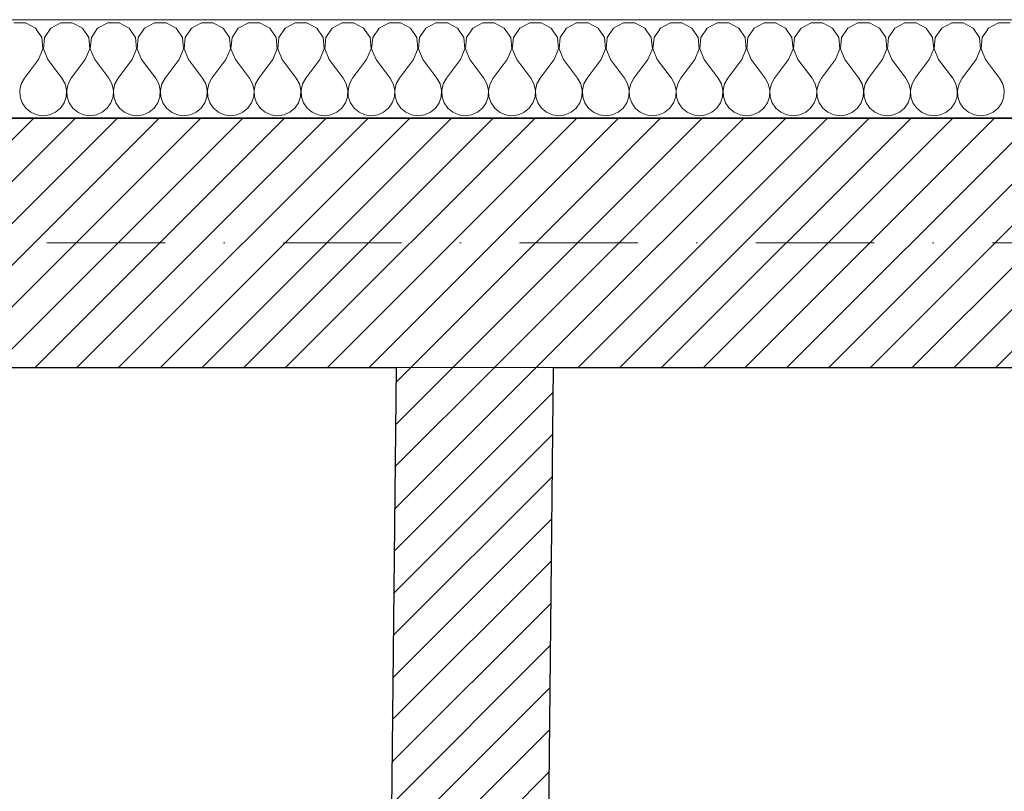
# Model space of a CAD drawing. Header units: millimetres. Extents: x 172139 to 266886, y 98118 to 138225.
# Tile 48 of 123: x 207036 to 208536, y 120499 to 121676. Entities that reach past the tile are written whole.
import ezdxf

# ---------------------------------------------------------------- set-up
doc = ezdxf.new("R2010")
doc.units = ezdxf.units.MM
doc.header["$MEASUREMENT"] = 0
doc.linetypes.add('Kropki i Kreski', pattern=[360, 180, -90, 0, -90])
for name, color, linetype in [('Konstrukcja - Siatki mod', 7, 'Continuous'), ('KR_INW', 7, 'Continuous'), ('NAPIS_SODON', 7, 'Continuous')]:
    doc.layers.add(name, color=color, linetype=linetype)
doc.layers.add('Konstrukcja - Siatki mod_Nr_pióra__48', color=7, linetype='Continuous', lineweight=15, true_color=0xa80f02)
doc.layers.add('KR_INW_Nr_pióra__102', color=7, linetype='Continuous', lineweight=5, true_color=0xcccccc)
for name, color, linetype, lineweight in [('KR_INW_Nr_pióra__101', 252, 'Continuous', 5), ('KR_INW_Nr_pióra__27', 7, 'Continuous', 25), ('KR_INW_Nr_pióra__47', 7, 'Continuous', 15), ('NAPIS_SODON_Nr_pióra__1', 7, 'Continuous', 13), ('NAPIS_SODON_Nr_pióra__121', 255, 'Continuous', 0), ('STREFA_WYBURZENIA_Nr_pióra__121', 255, 'Continuous', 0)]:
    doc.layers.add(name, color=color, linetype=linetype, lineweight=lineweight)
pattern_1 = [(45, (0, 0), (-31.819804, 31.819804), [])]

# ---------------------------------------------------------------- blocks, each defined once
blk = doc.blocks.new('Strop_1', base_point=(179225, 121523.3))
at = {"layer": 'NAPIS_SODON_Nr_pióra__1', "linetype": 'Continuous', "flags": 128}
blk.add_lwpolyline([(179225, 121523.3), (179225.9, 107003.8), (250898.3, 107008.3), (250897.4, 121527.8)], close=True, dxfattribs=at)
blk = doc.blocks.new('Strop_2', base_point=(188316, 115154.1))
at = {"layer": 'NAPIS_SODON_Nr_pióra__121', "linetype": 'Continuous', "flags": 128}
blk.add_lwpolyline([(188316, 115154.1), (204667.3, 115154.1), (205241.5, 115154.1), (205242.2, 115154.1), (205242.2, 115394.1), (205241.5, 115154.1), (205174.5, 117823.2), (205315.4, 117824.8), (205315.4, 121145.6), (224463.2, 121145.6)], dxfattribs=at)
blk = doc.blocks.new('*X104')
at = {"layer": 'KR_INW_Nr_pióra__102', "linetype": 'Continuous'}
for p, q in [((207044.4, 121670.9), (207027, 121670.9)), ((207059.7, 121662.7), (207044.4, 121670.9)), ((207098.4, 121670.9), (207083.1, 121662.7)), ((207115.8, 121670.9), (207098.4, 121670.9)), ((207131.2, 121662.7), (207115.8, 121670.9)), ((207169.9, 121670.9), (207154.5, 121662.7)), ((207187.3, 121670.9), (207169.9, 121670.9)), ((207202.6, 121662.7), (207187.3, 121670.9)), ((207241.3, 121670.9), (207226, 121662.7)), ((207258.7, 121670.9), (207241.3, 121670.9)), ((207274, 121662.7), (207258.7, 121670.9)), ((207312.7, 121670.9), (207297.4, 121662.7)), ((207330.1, 121670.9), (207312.7, 121670.9)), ((207345.5, 121662.7), (207330.1, 121670.9)), ((207384.2, 121670.9), (207368.8, 121662.7)), ((207401.6, 121670.9), (207384.2, 121670.9)), ((207416.9, 121662.7), (207401.6, 121670.9)), ((207455.6, 121670.9), (207440.3, 121662.7)), ((207473, 121670.9), (207455.6, 121670.9)), ((207488.3, 121662.7), (207473, 121670.9)), ((207527, 121670.9), (207511.7, 121662.7)), ((207544.4, 121670.9), (207527, 121670.9)), ((207559.7, 121662.7), (207544.4, 121670.9)), ((207598.4, 121670.9), (207583.1, 121662.7)), ((207615.8, 121670.9), (207598.4, 121670.9)), ((207631.2, 121662.7), (207615.8, 121670.9)), ((207669.9, 121670.9), (207654.5, 121662.7)), ((207687.3, 121670.9), (207669.9, 121670.9)), ((207702.6, 121662.7), (207687.3, 121670.9)), ((207741.3, 121670.9), (207726, 121662.7)), ((207758.7, 121670.9), (207741.3, 121670.9)), ((207774, 121662.7), (207758.7, 121670.9)), ((207812.7, 121670.9), (207797.4, 121662.7)), ((207830.1, 121670.9), (207812.7, 121670.9)), ((207845.5, 121662.7), (207830.1, 121670.9)), ((207884.2, 121670.9), (207868.8, 121662.7)), ((207901.6, 121670.9), (207884.2, 121670.9)), ((207916.9, 121662.7), (207901.6, 121670.9)), ((207955.6, 121670.9), (207940.3, 121662.7)), ((207973, 121670.9), (207955.6, 121670.9)), ((207988.3, 121662.7), (207973, 121670.9)), ((208027, 121670.9), (208011.7, 121662.7)), ((208044.4, 121670.9), (208027, 121670.9)), ((208059.7, 121662.7), (208044.4, 121670.9)), ((208098.4, 121670.9), (208083.1, 121662.7)), ((208115.8, 121670.9), (208098.4, 121670.9)), ((208131.2, 121662.7), (208115.8, 121670.9)), ((208169.9, 121670.9), (208154.5, 121662.7)), ((208187.3, 121670.9), (208169.9, 121670.9)), ((208202.6, 121662.7), (208187.3, 121670.9)), ((208241.3, 121670.9), (208226, 121662.7)), ((208258.7, 121670.9), (208241.3, 121670.9)), ((208274, 121662.7), (208258.7, 121670.9)), ((208312.7, 121670.9), (208297.4, 121662.7)), ((208330.1, 121670.9), (208312.7, 121670.9)), ((208345.5, 121662.7), (208330.1, 121670.9)), ((208384.2, 121670.9), (208368.8, 121662.7)), ((208401.6, 121670.9), (208384.2, 121670.9)), ((208416.9, 121662.7), (208401.6, 121670.9)), ((208455.6, 121670.9), (208440.3, 121662.7)), ((208473, 121670.9), (208455.6, 121670.9)), ((208488.3, 121662.7), (208473, 121670.9)), ((208527, 121670.9), (208511.7, 121662.7)), ((208544.4, 121670.9), (208527, 121670.9)), ((207069.4, 121648.2), (207059.7, 121662.7)), ((207083.1, 121662.7), (207073.5, 121648.2)), ((207140.8, 121648.2), (207131.2, 121662.7)), ((207154.5, 121662.7), (207144.9, 121648.2)), ((207212.2, 121648.2), (207202.6, 121662.7)), ((207226, 121662.7), (207216.3, 121648.2)), ((207283.7, 121648.2), (207274, 121662.7)), ((207297.4, 121662.7), (207287.8, 121648.2)), ((207355.1, 121648.2), (207345.5, 121662.7)), ((207368.8, 121662.7), (207359.2, 121648.2)), ((207426.5, 121648.2), (207416.9, 121662.7)), ((207440.3, 121662.7), (207430.6, 121648.2)), ((207497.9, 121648.2), (207488.3, 121662.7)), ((207511.7, 121662.7), (207502.1, 121648.2)), ((207569.4, 121648.2), (207559.7, 121662.7)), ((207583.1, 121662.7), (207573.5, 121648.2)), ((207640.8, 121648.2), (207631.2, 121662.7)), ((207654.5, 121662.7), (207644.9, 121648.2)), ((207712.2, 121648.2), (207702.6, 121662.7)), ((207726, 121662.7), (207716.3, 121648.2)), ((207783.7, 121648.2), (207774, 121662.7)), ((207797.4, 121662.7), (207787.8, 121648.2)), ((207855.1, 121648.2), (207845.5, 121662.7)), ((207868.8, 121662.7), (207859.2, 121648.2)), ((207926.5, 121648.2), (207916.9, 121662.7)), ((207940.3, 121662.7), (207930.6, 121648.2)), ((207997.9, 121648.2), (207988.3, 121662.7)), ((208011.7, 121662.7), (208002.1, 121648.2)), ((208069.4, 121648.2), (208059.7, 121662.7)), ((208083.1, 121662.7), (208073.5, 121648.2)), ((208140.8, 121648.2), (208131.2, 121662.7)), ((208154.5, 121662.7), (208144.9, 121648.2)), ((208212.2, 121648.2), (208202.6, 121662.7)), ((208226, 121662.7), (208216.3, 121648.2)), ((208283.7, 121648.2), (208274, 121662.7)), ((208297.4, 121662.7), (208287.8, 121648.2)), ((208355.1, 121648.2), (208345.5, 121662.7)), ((208368.8, 121662.7), (208359.2, 121648.2)), ((208426.5, 121648.2), (208416.9, 121662.7)), ((208440.3, 121662.7), (208430.6, 121648.2)), ((208497.9, 121648.2), (208488.3, 121662.7)), ((208511.7, 121662.7), (208502.1, 121648.2)), ((207071, 121630.9), (207069.4, 121648.2)), ((207073.5, 121648.2), (207071.8, 121630.9)), ((207142.4, 121630.9), (207140.8, 121648.2)), ((207144.9, 121648.2), (207143.3, 121630.9)), ((207213.9, 121630.9), (207212.2, 121648.2)), ((207216.3, 121648.2), (207214.7, 121630.9)), ((207285.3, 121630.9), (207283.7, 121648.2)), ((207287.8, 121648.2), (207286.1, 121630.9)), ((207356.7, 121630.9), (207355.1, 121648.2)), ((207359.2, 121648.2), (207357.6, 121630.9)), ((207428.2, 121630.9), (207426.5, 121648.2)), ((207430.6, 121648.2), (207429, 121630.9)), ((207499.6, 121630.9), (207497.9, 121648.2)), ((207502.1, 121648.2), (207500.4, 121630.9)), ((207571, 121630.9), (207569.4, 121648.2)), ((207573.5, 121648.2), (207571.8, 121630.9)), ((207642.4, 121630.9), (207640.8, 121648.2)), ((207644.9, 121648.2), (207643.3, 121630.9)), ((207713.9, 121630.9), (207712.2, 121648.2)), ((207716.3, 121648.2), (207714.7, 121630.9)), ((207785.3, 121630.9), (207783.7, 121648.2)), ((207787.8, 121648.2), (207786.1, 121630.9)), ((207856.7, 121630.9), (207855.1, 121648.2)), ((207859.2, 121648.2), (207857.6, 121630.9)), ((207928.2, 121630.9), (207926.5, 121648.2)), ((207930.6, 121648.2), (207929, 121630.9)), ((207999.6, 121630.9), (207997.9, 121648.2)), ((208002.1, 121648.2), (208000.4, 121630.9)), ((208071, 121630.9), (208069.4, 121648.2)), ((208073.5, 121648.2), (208071.8, 121630.9)), ((208142.4, 121630.9), (208140.8, 121648.2)), ((208144.9, 121648.2), (208143.3, 121630.9)), ((208213.9, 121630.9), (208212.2, 121648.2)), ((208216.3, 121648.2), (208214.7, 121630.9)), ((208285.3, 121630.9), (208283.7, 121648.2)), ((208287.8, 121648.2), (208286.1, 121630.9)), ((208356.7, 121630.9), (208355.1, 121648.2)), ((208359.2, 121648.2), (208357.6, 121630.9)), ((208428.2, 121630.9), (208426.5, 121648.2)), ((208430.6, 121648.2), (208429, 121630.9)), ((208499.6, 121630.9), (208497.9, 121648.2)), ((208502.1, 121648.2), (208500.4, 121630.9)), ((207064.3, 121614.9), (207071, 121630.9)), ((207071.8, 121630.9), (207078.6, 121614.9)), ((207135.7, 121614.9), (207142.4, 121630.9)), ((207143.3, 121630.9), (207150, 121614.9)), ((207207.1, 121614.9), (207213.9, 121630.9)), ((207214.7, 121630.9), (207221.4, 121614.9)), ((207278.6, 121614.9), (207285.3, 121630.9)), ((207286.1, 121630.9), (207292.9, 121614.9)), ((207350, 121614.9), (207356.7, 121630.9)), ((207357.6, 121630.9), (207364.3, 121614.9)), ((207421.4, 121614.9), (207428.2, 121630.9)), ((207429, 121630.9), (207435.7, 121614.9)), ((207492.9, 121614.9), (207499.6, 121630.9)), ((207500.4, 121630.9), (207507.1, 121614.9)), ((207564.3, 121614.9), (207571, 121630.9)), ((207571.8, 121630.9), (207578.6, 121614.9)), ((207635.7, 121614.9), (207642.4, 121630.9)), ((207643.3, 121630.9), (207650, 121614.9)), ((207707.1, 121614.9), (207713.9, 121630.9)), ((207714.7, 121630.9), (207721.4, 121614.9)), ((207778.6, 121614.9), (207785.3, 121630.9)), ((207786.1, 121630.9), (207792.9, 121614.9)), ((207850, 121614.9), (207856.7, 121630.9)), ((207857.6, 121630.9), (207864.3, 121614.9)), ((207921.4, 121614.9), (207928.2, 121630.9)), ((207929, 121630.9), (207935.7, 121614.9)), ((207992.9, 121614.9), (207999.6, 121630.9)), ((208000.4, 121630.9), (208007.1, 121614.9)), ((208064.3, 121614.9), (208071, 121630.9)), ((208071.8, 121630.9), (208078.6, 121614.9)), ((208135.7, 121614.9), (208142.4, 121630.9)), ((208143.3, 121630.9), (208150, 121614.9)), ((208207.1, 121614.9), (208213.9, 121630.9)), ((208214.7, 121630.9), (208221.4, 121614.9)), ((208278.6, 121614.9), (208285.3, 121630.9)), ((208286.1, 121630.9), (208292.9, 121614.9)), ((208350, 121614.9), (208356.7, 121630.9)), ((208357.6, 121630.9), (208364.3, 121614.9)), ((208421.4, 121614.9), (208428.2, 121630.9)), ((208429, 121630.9), (208435.7, 121614.9)), ((208492.9, 121614.9), (208499.6, 121630.9)), ((208500.4, 121630.9), (208507.1, 121614.9)), ((207064.3, 121614.9), (207042.9, 121586.3)), ((207078.6, 121614.9), (207100, 121586.3)), ((207135.7, 121614.9), (207114.3, 121586.3)), ((207150, 121614.9), (207171.4, 121586.3)), ((207207.1, 121614.9), (207185.7, 121586.3)), ((207221.4, 121614.9), (207242.9, 121586.3)), ((207278.6, 121614.9), (207257.1, 121586.3)), ((207292.9, 121614.9), (207314.3, 121586.3)), ((207350, 121614.9), (207328.6, 121586.3)), ((207364.3, 121614.9), (207385.7, 121586.3)), ((207421.4, 121614.9), (207400, 121586.3)), ((207435.7, 121614.9), (207457.1, 121586.3)), ((207492.9, 121614.9), (207471.4, 121586.3)), ((207507.1, 121614.9), (207528.6, 121586.3)), ((207564.3, 121614.9), (207542.9, 121586.3)), ((207578.6, 121614.9), (207600, 121586.3)), ((207635.7, 121614.9), (207614.3, 121586.3)), ((207650, 121614.9), (207671.4, 121586.3)), ((207707.1, 121614.9), (207685.7, 121586.3)), ((207721.4, 121614.9), (207742.9, 121586.3)), ((207778.6, 121614.9), (207757.1, 121586.3)), ((207792.9, 121614.9), (207814.3, 121586.3)), ((207850, 121614.9), (207828.6, 121586.3)), ((207864.3, 121614.9), (207885.7, 121586.3)), ((207921.4, 121614.9), (207900, 121586.3)), ((207935.7, 121614.9), (207957.1, 121586.3)), ((207992.9, 121614.9), (207971.4, 121586.3)), ((208007.1, 121614.9), (208028.6, 121586.3)), ((208064.3, 121614.9), (208042.9, 121586.3)), ((208078.6, 121614.9), (208100, 121586.3)), ((208135.7, 121614.9), (208114.3, 121586.3)), ((208150, 121614.9), (208171.4, 121586.3)), ((208207.1, 121614.9), (208185.7, 121586.3)), ((208221.4, 121614.9), (208242.9, 121586.3)), ((208278.6, 121614.9), (208257.1, 121586.3)), ((208292.9, 121614.9), (208314.3, 121586.3)), ((208350, 121614.9), (208328.6, 121586.3)), ((208364.3, 121614.9), (208385.7, 121586.3)), ((208421.4, 121614.9), (208400, 121586.3)), ((208435.7, 121614.9), (208457.1, 121586.3)), ((208492.9, 121614.9), (208471.4, 121586.3)), ((208507.1, 121614.9), (208528.6, 121586.3)), ((207038.1, 121577.7), (207035.9, 121568.1)), ((207042.9, 121586.3), (207038.1, 121577.7)), ((207104.8, 121577.7), (207100, 121586.3)), ((207107, 121568.1), (207104.8, 121577.7)), ((207109.5, 121577.7), (207107.3, 121568.1)), ((207114.3, 121586.3), (207109.5, 121577.7)), ((207176.2, 121577.7), (207171.4, 121586.3)), ((207178.4, 121568.1), (207176.2, 121577.7)), ((207180.9, 121577.7), (207178.7, 121568.1)), ((207185.7, 121586.3), (207180.9, 121577.7)), ((207247.6, 121577.7), (207242.9, 121586.3)), ((207249.9, 121568.1), (207247.6, 121577.7)), ((207252.4, 121577.7), (207250.1, 121568.1)), ((207257.1, 121586.3), (207252.4, 121577.7)), ((207319.1, 121577.7), (207314.3, 121586.3)), ((207321.3, 121568.1), (207319.1, 121577.7)), ((207323.8, 121577.7), (207321.6, 121568.1)), ((207328.6, 121586.3), (207323.8, 121577.7)), ((207390.5, 121577.7), (207385.7, 121586.3)), ((207392.7, 121568.1), (207390.5, 121577.7)), ((207395.2, 121577.7), (207393, 121568.1)), ((207400, 121586.3), (207395.2, 121577.7)), ((207461.9, 121577.7), (207457.1, 121586.3)), ((207464.1, 121568.1), (207461.9, 121577.7)), ((207466.7, 121577.7), (207464.4, 121568.1)), ((207471.4, 121586.3), (207466.7, 121577.7)), ((207533.3, 121577.7), (207528.6, 121586.3)), ((207535.6, 121568.1), (207533.3, 121577.7)), ((207538.1, 121577.7), (207535.9, 121568.1)), ((207542.9, 121586.3), (207538.1, 121577.7)), ((207604.8, 121577.7), (207600, 121586.3)), ((207607, 121568.1), (207604.8, 121577.7)), ((207609.5, 121577.7), (207607.3, 121568.1)), ((207614.3, 121586.3), (207609.5, 121577.7)), ((207676.2, 121577.7), (207671.4, 121586.3)), ((207678.4, 121568.1), (207676.2, 121577.7)), ((207680.9, 121577.7), (207678.7, 121568.1)), ((207685.7, 121586.3), (207680.9, 121577.7)), ((207747.6, 121577.7), (207742.9, 121586.3)), ((207749.9, 121568.1), (207747.6, 121577.7)), ((207752.4, 121577.7), (207750.1, 121568.1)), ((207757.1, 121586.3), (207752.4, 121577.7)), ((207819.1, 121577.7), (207814.3, 121586.3)), ((207821.3, 121568.1), (207819.1, 121577.7)), ((207823.8, 121577.7), (207821.6, 121568.1)), ((207828.6, 121586.3), (207823.8, 121577.7)), ((207890.5, 121577.7), (207885.7, 121586.3)), ((207892.7, 121568.1), (207890.5, 121577.7)), ((207895.2, 121577.7), (207893, 121568.1)), ((207900, 121586.3), (207895.2, 121577.7)), ((207961.9, 121577.7), (207957.1, 121586.3)), ((207964.1, 121568.1), (207961.9, 121577.7)), ((207966.7, 121577.7), (207964.4, 121568.1)), ((207971.4, 121586.3), (207966.7, 121577.7)), ((208033.3, 121577.7), (208028.6, 121586.3)), ((208035.6, 121568.1), (208033.3, 121577.7)), ((208038.1, 121577.7), (208035.9, 121568.1)), ((208042.9, 121586.3), (208038.1, 121577.7)), ((208104.8, 121577.7), (208100, 121586.3)), ((208107, 121568.1), (208104.8, 121577.7)), ((208109.5, 121577.7), (208107.3, 121568.1)), ((208114.3, 121586.3), (208109.5, 121577.7)), ((208176.2, 121577.7), (208171.4, 121586.3)), ((208178.4, 121568.1), (208176.2, 121577.7)), ((208180.9, 121577.7), (208178.7, 121568.1)), ((208185.7, 121586.3), (208180.9, 121577.7)), ((208247.6, 121577.7), (208242.9, 121586.3)), ((208249.9, 121568.1), (208247.6, 121577.7)), ((208252.4, 121577.7), (208250.1, 121568.1)), ((208257.1, 121586.3), (208252.4, 121577.7)), ((208319.1, 121577.7), (208314.3, 121586.3)), ((208321.3, 121568.1), (208319.1, 121577.7)), ((208323.8, 121577.7), (208321.6, 121568.1)), ((208328.6, 121586.3), (208323.8, 121577.7)), ((208390.5, 121577.7), (208385.7, 121586.3)), ((208392.7, 121568.1), (208390.5, 121577.7)), ((208395.2, 121577.7), (208393, 121568.1)), ((208400, 121586.3), (208395.2, 121577.7)), ((208461.9, 121577.7), (208457.1, 121586.3)), ((208464.1, 121568.1), (208461.9, 121577.7)), ((208466.7, 121577.7), (208464.4, 121568.1)), ((208471.4, 121586.3), (208466.7, 121577.7)), ((208533.3, 121577.7), (208528.6, 121586.3)), ((208535.6, 121568.1), (208533.3, 121577.7)), ((207035.9, 121568.1), (207036.3, 121558.2)), ((207106.5, 121558.2), (207107, 121568.1)), ((207107.3, 121568.1), (207107.8, 121558.2)), ((207177.9, 121558.2), (207178.4, 121568.1)), ((207178.7, 121568.1), (207179.2, 121558.2)), ((207249.4, 121558.2), (207249.9, 121568.1)), ((207250.1, 121568.1), (207250.6, 121558.2)), ((207320.8, 121558.2), (207321.3, 121568.1)), ((207321.6, 121568.1), (207322.1, 121558.2)), ((207392.2, 121558.2), (207392.7, 121568.1)), ((207393, 121568.1), (207393.5, 121558.2)), ((207463.7, 121558.2), (207464.1, 121568.1)), ((207464.4, 121568.1), (207464.9, 121558.2)), ((207535.1, 121558.2), (207535.6, 121568.1)), ((207535.9, 121568.1), (207536.3, 121558.2)), ((207606.5, 121558.2), (207607, 121568.1)), ((207607.3, 121568.1), (207607.8, 121558.2)), ((207677.9, 121558.2), (207678.4, 121568.1)), ((207678.7, 121568.1), (207679.2, 121558.2)), ((207749.4, 121558.2), (207749.9, 121568.1)), ((207750.1, 121568.1), (207750.6, 121558.2)), ((207820.8, 121558.2), (207821.3, 121568.1)), ((207821.6, 121568.1), (207822.1, 121558.2)), ((207892.2, 121558.2), (207892.7, 121568.1)), ((207893, 121568.1), (207893.5, 121558.2)), ((207963.7, 121558.2), (207964.1, 121568.1)), ((207964.4, 121568.1), (207964.9, 121558.2)), ((208035.1, 121558.2), (208035.6, 121568.1)), ((208035.9, 121568.1), (208036.3, 121558.2)), ((208106.5, 121558.2), (208107, 121568.1)), ((208107.3, 121568.1), (208107.8, 121558.2)), ((208177.9, 121558.2), (208178.4, 121568.1)), ((208178.7, 121568.1), (208179.2, 121558.2)), ((208249.4, 121558.2), (208249.9, 121568.1)), ((208250.1, 121568.1), (208250.6, 121558.2)), ((208320.8, 121558.2), (208321.3, 121568.1)), ((208321.6, 121568.1), (208322.1, 121558.2)), ((208392.2, 121558.2), (208392.7, 121568.1)), ((208393, 121568.1), (208393.5, 121558.2)), ((208463.7, 121558.2), (208464.1, 121568.1)), ((208464.4, 121568.1), (208464.9, 121558.2)), ((208535.1, 121558.2), (208535.6, 121568.1)), ((207036.3, 121558.2), (207039.5, 121548.9)), ((207039.5, 121548.9), (207045.1, 121540.8)), ((207097.8, 121540.8), (207103.4, 121548.9)), ((207103.4, 121548.9), (207106.5, 121558.2)), ((207107.8, 121558.2), (207110.9, 121548.9)), ((207110.9, 121548.9), (207116.5, 121540.8)), ((207169.2, 121540.8), (207174.8, 121548.9)), ((207174.8, 121548.9), (207177.9, 121558.2)), ((207179.2, 121558.2), (207182.3, 121548.9)), ((207182.3, 121548.9), (207187.9, 121540.8)), ((207240.6, 121540.8), (207246.2, 121548.9)), ((207246.2, 121548.9), (207249.4, 121558.2)), ((207250.6, 121558.2), (207253.8, 121548.9)), ((207253.8, 121548.9), (207259.4, 121540.8)), ((207312.1, 121540.8), (207317.7, 121548.9)), ((207317.7, 121548.9), (207320.8, 121558.2)), ((207322.1, 121558.2), (207325.2, 121548.9)), ((207325.2, 121548.9), (207330.8, 121540.8)), ((207383.5, 121540.8), (207389.1, 121548.9)), ((207389.1, 121548.9), (207392.2, 121558.2)), ((207393.5, 121558.2), (207396.6, 121548.9)), ((207396.6, 121548.9), (207402.2, 121540.8)), ((207454.9, 121540.8), (207460.5, 121548.9)), ((207460.5, 121548.9), (207463.7, 121558.2)), ((207464.9, 121558.2), (207468.1, 121548.9)), ((207468.1, 121548.9), (207473.6, 121540.8)), ((207526.4, 121540.8), (207531.9, 121548.9)), ((207531.9, 121548.9), (207535.1, 121558.2)), ((207536.3, 121558.2), (207539.5, 121548.9)), ((207539.5, 121548.9), (207545.1, 121540.8)), ((207597.8, 121540.8), (207603.4, 121548.9)), ((207603.4, 121548.9), (207606.5, 121558.2)), ((207607.8, 121558.2), (207610.9, 121548.9)), ((207610.9, 121548.9), (207616.5, 121540.8)), ((207669.2, 121540.8), (207674.8, 121548.9)), ((207674.8, 121548.9), (207677.9, 121558.2)), ((207679.2, 121558.2), (207682.3, 121548.9)), ((207682.3, 121548.9), (207687.9, 121540.8)), ((207740.6, 121540.8), (207746.2, 121548.9)), ((207746.2, 121548.9), (207749.4, 121558.2)), ((207750.6, 121558.2), (207753.8, 121548.9)), ((207753.8, 121548.9), (207759.4, 121540.8)), ((207812.1, 121540.8), (207817.7, 121548.9)), ((207817.7, 121548.9), (207820.8, 121558.2)), ((207822.1, 121558.2), (207825.2, 121548.9)), ((207825.2, 121548.9), (207830.8, 121540.8)), ((207883.5, 121540.8), (207889.1, 121548.9)), ((207889.1, 121548.9), (207892.2, 121558.2)), ((207893.5, 121558.2), (207896.6, 121548.9)), ((207896.6, 121548.9), (207902.2, 121540.8)), ((207954.9, 121540.8), (207960.5, 121548.9)), ((207960.5, 121548.9), (207963.7, 121558.2)), ((207964.9, 121558.2), (207968.1, 121548.9)), ((207968.1, 121548.9), (207973.6, 121540.8)), ((208026.4, 121540.8), (208031.9, 121548.9)), ((208031.9, 121548.9), (208035.1, 121558.2)), ((208036.3, 121558.2), (208039.5, 121548.9)), ((208039.5, 121548.9), (208045.1, 121540.8)), ((208097.8, 121540.8), (208103.4, 121548.9)), ((208103.4, 121548.9), (208106.5, 121558.2)), ((208107.8, 121558.2), (208110.9, 121548.9)), ((208110.9, 121548.9), (208116.5, 121540.8)), ((208169.2, 121540.8), (208174.8, 121548.9)), ((208174.8, 121548.9), (208177.9, 121558.2)), ((208179.2, 121558.2), (208182.3, 121548.9)), ((208182.3, 121548.9), (208187.9, 121540.8)), ((208240.6, 121540.8), (208246.2, 121548.9)), ((208246.2, 121548.9), (208249.4, 121558.2)), ((208250.6, 121558.2), (208253.8, 121548.9)), ((208253.8, 121548.9), (208259.4, 121540.8)), ((208312.1, 121540.8), (208317.7, 121548.9)), ((208317.7, 121548.9), (208320.8, 121558.2)), ((208322.1, 121558.2), (208325.2, 121548.9)), ((208325.2, 121548.9), (208330.8, 121540.8)), ((208383.5, 121540.8), (208389.1, 121548.9)), ((208389.1, 121548.9), (208392.2, 121558.2)), ((208393.5, 121558.2), (208396.6, 121548.9)), ((208396.6, 121548.9), (208402.2, 121540.8)), ((208454.9, 121540.8), (208460.5, 121548.9)), ((208460.5, 121548.9), (208463.7, 121558.2)), ((208464.9, 121558.2), (208468.1, 121548.9)), ((208468.1, 121548.9), (208473.6, 121540.8)), ((208526.4, 121540.8), (208531.9, 121548.9)), ((208531.9, 121548.9), (208535.1, 121558.2)), ((207045.1, 121540.8), (207052.7, 121534.5)), ((207052.7, 121534.5), (207061.7, 121530.5)), ((207061.7, 121530.5), (207071.4, 121529.2)), ((207071.4, 121529.2), (207081.2, 121530.5)), ((207081.2, 121530.5), (207090.2, 121534.5)), ((207090.2, 121534.5), (207097.8, 121540.8)), ((207116.5, 121540.8), (207124.1, 121534.5)), ((207124.1, 121534.5), (207133.1, 121530.5)), ((207133.1, 121530.5), (207142.9, 121529.2)), ((207142.9, 121529.2), (207152.6, 121530.5)), ((207152.6, 121530.5), (207161.6, 121534.5)), ((207161.6, 121534.5), (207169.2, 121540.8)), ((207187.9, 121540.8), (207195.5, 121534.5)), ((207195.5, 121534.5), (207204.5, 121530.5)), ((207204.5, 121530.5), (207214.3, 121529.2)), ((207214.3, 121529.2), (207224, 121530.5)), ((207224, 121530.5), (207233.1, 121534.5)), ((207233.1, 121534.5), (207240.6, 121540.8)), ((207259.4, 121540.8), (207266.9, 121534.5)), ((207266.9, 121534.5), (207276, 121530.5)), ((207276, 121530.5), (207285.7, 121529.2)), ((207285.7, 121529.2), (207295.5, 121530.5)), ((207295.5, 121530.5), (207304.5, 121534.5)), ((207304.5, 121534.5), (207312.1, 121540.8)), ((207330.8, 121540.8), (207338.4, 121534.5)), ((207338.4, 121534.5), (207347.4, 121530.5)), ((207347.4, 121530.5), (207357.1, 121529.2)), ((207357.1, 121529.2), (207366.9, 121530.5)), ((207366.9, 121530.5), (207375.9, 121534.5)), ((207375.9, 121534.5), (207383.5, 121540.8)), ((207402.2, 121540.8), (207409.8, 121534.5)), ((207409.8, 121534.5), (207418.8, 121530.5)), ((207418.8, 121530.5), (207428.6, 121529.2)), ((207428.6, 121529.2), (207438.3, 121530.5)), ((207438.3, 121530.5), (207447.3, 121534.5)), ((207447.3, 121534.5), (207454.9, 121540.8)), ((207473.6, 121540.8), (207481.2, 121534.5)), ((207481.2, 121534.5), (207490.2, 121530.5)), ((207490.2, 121530.5), (207500, 121529.2)), ((207500, 121529.2), (207509.8, 121530.5)), ((207509.8, 121530.5), (207518.8, 121534.5)), ((207518.8, 121534.5), (207526.4, 121540.8)), ((207545.1, 121540.8), (207552.7, 121534.5)), ((207552.7, 121534.5), (207561.7, 121530.5)), ((207561.7, 121530.5), (207571.4, 121529.2)), ((207571.4, 121529.2), (207581.2, 121530.5)), ((207581.2, 121530.5), (207590.2, 121534.5)), ((207590.2, 121534.5), (207597.8, 121540.8)), ((207616.5, 121540.8), (207624.1, 121534.5)), ((207624.1, 121534.5), (207633.1, 121530.5)), ((207633.1, 121530.5), (207642.9, 121529.2)), ((207642.9, 121529.2), (207652.6, 121530.5)), ((207652.6, 121530.5), (207661.6, 121534.5)), ((207661.6, 121534.5), (207669.2, 121540.8)), ((207687.9, 121540.8), (207695.5, 121534.5)), ((207695.5, 121534.5), (207704.5, 121530.5)), ((207704.5, 121530.5), (207714.3, 121529.2)), ((207714.3, 121529.2), (207724, 121530.5)), ((207724, 121530.5), (207733.1, 121534.5)), ((207733.1, 121534.5), (207740.6, 121540.8)), ((207759.4, 121540.8), (207766.9, 121534.5)), ((207766.9, 121534.5), (207776, 121530.5)), ((207776, 121530.5), (207785.7, 121529.2)), ((207785.7, 121529.2), (207795.5, 121530.5)), ((207795.5, 121530.5), (207804.5, 121534.5)), ((207804.5, 121534.5), (207812.1, 121540.8)), ((207830.8, 121540.8), (207838.4, 121534.5)), ((207838.4, 121534.5), (207847.4, 121530.5)), ((207847.4, 121530.5), (207857.1, 121529.2)), ((207857.1, 121529.2), (207866.9, 121530.5)), ((207866.9, 121530.5), (207875.9, 121534.5)), ((207875.9, 121534.5), (207883.5, 121540.8)), ((207902.2, 121540.8), (207909.8, 121534.5)), ((207909.8, 121534.5), (207918.8, 121530.5)), ((207918.8, 121530.5), (207928.6, 121529.2)), ((207928.6, 121529.2), (207938.3, 121530.5)), ((207938.3, 121530.5), (207947.3, 121534.5)), ((207947.3, 121534.5), (207954.9, 121540.8)), ((207973.6, 121540.8), (207981.2, 121534.5)), ((207981.2, 121534.5), (207990.2, 121530.5)), ((207990.2, 121530.5), (208000, 121529.2)), ((208000, 121529.2), (208009.8, 121530.5)), ((208009.8, 121530.5), (208018.8, 121534.5)), ((208018.8, 121534.5), (208026.4, 121540.8)), ((208045.1, 121540.8), (208052.7, 121534.5)), ((208052.7, 121534.5), (208061.7, 121530.5)), ((208061.7, 121530.5), (208071.4, 121529.2)), ((208071.4, 121529.2), (208081.2, 121530.5)), ((208081.2, 121530.5), (208090.2, 121534.5)), ((208090.2, 121534.5), (208097.8, 121540.8)), ((208116.5, 121540.8), (208124.1, 121534.5)), ((208124.1, 121534.5), (208133.1, 121530.5)), ((208133.1, 121530.5), (208142.9, 121529.2)), ((208142.9, 121529.2), (208152.6, 121530.5)), ((208152.6, 121530.5), (208161.6, 121534.5)), ((208161.6, 121534.5), (208169.2, 121540.8)), ((208187.9, 121540.8), (208195.5, 121534.5)), ((208195.5, 121534.5), (208204.5, 121530.5)), ((208204.5, 121530.5), (208214.3, 121529.2)), ((208214.3, 121529.2), (208224, 121530.5)), ((208224, 121530.5), (208233.1, 121534.5)), ((208233.1, 121534.5), (208240.6, 121540.8)), ((208259.4, 121540.8), (208266.9, 121534.5)), ((208266.9, 121534.5), (208276, 121530.5)), ((208276, 121530.5), (208285.7, 121529.2)), ((208285.7, 121529.2), (208295.5, 121530.5)), ((208295.5, 121530.5), (208304.5, 121534.5)), ((208304.5, 121534.5), (208312.1, 121540.8)), ((208330.8, 121540.8), (208338.4, 121534.5)), ((208338.4, 121534.5), (208347.4, 121530.5)), ((208347.4, 121530.5), (208357.1, 121529.2)), ((208357.1, 121529.2), (208366.9, 121530.5)), ((208366.9, 121530.5), (208375.9, 121534.5)), ((208375.9, 121534.5), (208383.5, 121540.8)), ((208402.2, 121540.8), (208409.8, 121534.5)), ((208409.8, 121534.5), (208418.8, 121530.5)), ((208418.8, 121530.5), (208428.6, 121529.2)), ((208428.6, 121529.2), (208438.3, 121530.5)), ((208438.3, 121530.5), (208447.3, 121534.5)), ((208447.3, 121534.5), (208454.9, 121540.8)), ((208473.6, 121540.8), (208481.2, 121534.5)), ((208481.2, 121534.5), (208490.2, 121530.5)), ((208490.2, 121530.5), (208500, 121529.2)), ((208500, 121529.2), (208509.8, 121530.5)), ((208509.8, 121530.5), (208518.8, 121534.5)), ((208518.8, 121534.5), (208526.4, 121540.8))]:
    blk.add_line(p, q, dxfattribs=at)
blk = doc.blocks.new('Ściana_1', base_point=(179075.1, 121675.6))
at = {"layer": 'KR_INW_Nr_pióra__101', "linetype": 'Continuous'}
h = blk.add_hatch(dxfattribs=at)
h.set_pattern_fill('Cegła_licówka', color=256, style=0, pattern_type=2)
h.set_pattern_definition(pattern_1)
h.paths.add_polyline_path([(209269.6, 121525.6), (204126.9, 121525.6), (204126.9, 121475.6), (204126.9, 121145.6), (209269.6, 121145.6), (209269.6, 121375.6), (209269.6, 121425.6)])
at = {"layer": 'KR_INW_Nr_pióra__27', "linetype": 'Continuous'}
blk.add_line((209269.6, 121525.6), (204126.9, 121525.6), dxfattribs=at)
at = {"layer": 'KR_INW_Nr_pióra__27', "linetype": 'Continuous', "flags": 128}
for points in [[(205315.4, 121145.6), (207609, 121145.6)], [(207849, 121145.6), (209269.6, 121145.6)]]:
    blk.add_lwpolyline(points, dxfattribs=at)
at = {"layer": 'KR_INW_Nr_pióra__47', "linetype": 'Continuous', "flags": 128}
blk.add_lwpolyline([(209269.6, 121675.6), (204126.9, 121675.6)], dxfattribs=at)
at = {"layer": 'KR_INW'}
blk.add_blockref('*X104', (0, 0), dxfattribs=at)
blk = doc.blocks.new('Ściana_26', base_point=(207854.6, 121675.6))
at = {"layer": 'KR_INW_Nr_pióra__101', "linetype": 'Continuous'}
h = blk.add_hatch(dxfattribs=at)
h.set_pattern_fill('Cegła_licówka', color=256, style=0, pattern_type=2)
h.set_pattern_definition(pattern_1)
h.paths.add_polyline_path([(207609, 121145.6), (207569.6, 117369.8), (207694.6, 117368.5), (207809.6, 117367.3), (207849, 121145.6)])
at = {"layer": 'KR_INW_Nr_pióra__27', "linetype": 'Continuous', "flags": 128}
for points in [[(207609, 121145.6), (207579.3, 118300.8)], [(207809.6, 117367.3), (207849, 121145.6)]]:
    blk.add_lwpolyline(points, dxfattribs=at)
blk = doc.blocks.new('Standardowy znacznik siatki_10')
at = {"layer": 'Konstrukcja - Siatki mod_Nr_pióra__48', "linetype": 'Kropki i Kreski'}
blk.add_line((1000, 0), (72912, 0), dxfattribs=at)

msp = doc.modelspace()

# ---------------------------------------------------------------- linework, layer by layer
at = {"layer": 'STREFA_WYBURZENIA_Nr_pióra__121', "linetype": 'Continuous', "flags": 128}
msp.add_lwpolyline([(207849, 121145.6), (207797.8, 116236.5), (208691.7, 116252), (208697.2, 115577.1), (209091.2, 115577.1), (209976.4, 115577.1), (211746.9, 115577.1), (211743.7, 115852.7), (212106.6, 115831.2), (212236.4, 121145.6), (211814.9, 121145.6), (211814.9, 121057.6), (210781.3, 121057.6), (210781.3, 121145.6)], close=True, dxfattribs=at)

# ---------------------------------------------------------------- block references
at = {"layer": 'Konstrukcja - Siatki mod', "color": 8, "linetype": 'Continuous', "lineweight": 13, "zscale": 1000}
msp.add_blockref('Standardowy znacznik siatki_10', (177989.3, 121335.6), dxfattribs=at)
at = {"layer": 'KR_INW'}
for name, p in [('Ściana_1', (179075.1, 121675.6)), ('Ściana_26', (207854.6, 121675.6))]:
    msp.add_blockref(name, p, dxfattribs=at)
at = {"layer": 'NAPIS_SODON', "linetype": 'Continuous'}
msp.add_blockref('Strop_1', (179225, 121523.3), dxfattribs=at)
at = {"layer": 'NAPIS_SODON', "color": 255, "linetype": 'Continuous', "lineweight": 0}
msp.add_blockref('Strop_2', (188316, 115154.1), dxfattribs=at)

doc.saveas('drawing.dxf')
